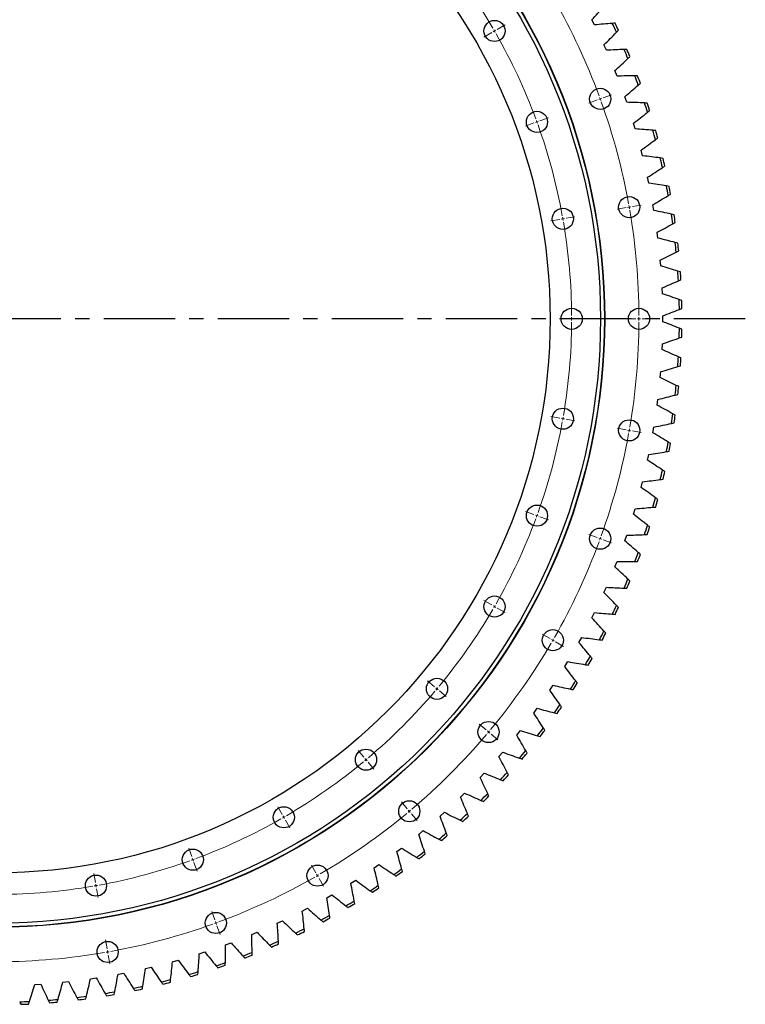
# Model space of a CAD drawing. Header units: millimetres. Extents: x 87 to 10836, y 6003 to 14592.
# Tile 2 of 16: x 3032 to 4163, y 6842 to 8377. Entities that reach past the tile are written whole.
import ezdxf

# ---------------------------------------------------------------- set-up
doc = ezdxf.new("R2010")
doc.units = ezdxf.units.MM
doc.header["$LTSCALE"] = 50
doc.linetypes.add('CENTER', pattern=[10.16, 6.35, -1.27, 1.27, -1.27])

msp = doc.modelspace()

# ---------------------------------------------------------------- linework, layer by layer
at = {"color": 0, "linetype": 'Continuous', "lineweight": 18}
for p, q in [((3776.5, 8362.1), (3788.7, 8369.1)), ((3767.9, 8357.1), (3755.7, 8350.1)), ((3772.2, 8359.6), (3770, 8358.3)), ((3772.2, 8359.6), (3774.4, 8360.8)), ((3941.7, 8255.4), (3954.8, 8260.2)), ((3932.3, 8252), (3919.1, 8247.2)), ((3937, 8253.7), (3934.6, 8252.9)), ((3937, 8253.7), (3939.3, 8254.6)), ((3833.6, 8216.1), (3820.5, 8211.3)), ((3838.3, 8217.8), (3836, 8216.9)), ((3838.3, 8217.8), (3840.7, 8218.7)), ((3843, 8219.5), (3856.2, 8224.3)), ((3977.3, 8084.1), (3963.5, 8081.6)), ((3982.2, 8084.9), (3979.7, 8084.5)), ((3982.2, 8084.9), (3984.7, 8085.4)), ((3987.1, 8085.8), (4000.9, 8088.2)), ((3873.9, 8065.8), (3860.1, 8063.4)), ((3878.8, 8066.7), (3876.3, 8066.3)), ((3878.8, 8066.7), (3881.3, 8067.1)), ((3883.7, 8067.6), (3897.5, 8070)), ((3887.4, 7910.8), (3873.4, 7910.8)), ((3892.4, 7910.8), (3889.9, 7910.8)), ((3892.4, 7910.8), (3894.9, 7910.8)), ((3897.4, 7910.8), (3911.4, 7910.8)), ((3992.4, 7910.8), (3978.4, 7910.8)), ((3997.4, 7910.8), (3994.9, 7910.8)), ((3997.4, 7910.8), (3999.9, 7910.8)), ((4002.4, 7910.8), (4016.4, 7910.8)), ((3873.9, 7755.9), (3860.1, 7758.3)), ((3878.8, 7755), (3876.3, 7755.4)), ((3878.8, 7755), (3881.3, 7754.6)), ((3883.7, 7754.1), (3897.5, 7751.7)), ((3977.3, 7737.6), (3963.5, 7740.1)), ((3982.2, 7736.8), (3979.7, 7737.2)), ((3982.2, 7736.8), (3984.7, 7736.3)), ((3987.1, 7735.9), (4000.9, 7733.5)), ((3833.6, 7605.6), (3820.5, 7610.4)), ((3838.3, 7603.9), (3836, 7604.7)), ((3838.3, 7603.9), (3840.7, 7603)), ((3843, 7602.2), (3856.2, 7597.4)), ((3932.3, 7569.7), (3919.1, 7574.5)), ((3937, 7568), (3934.6, 7568.8)), ((3937, 7568), (3939.3, 7567.1)), ((3941.7, 7566.3), (3954.8, 7561.5)), ((3767.9, 7464.6), (3755.7, 7471.6)), ((3772.2, 7462.1), (3770, 7463.3)), ((3772.2, 7462.1), (3774.4, 7460.8)), ((3776.5, 7459.6), (3788.7, 7452.6)), ((3858.8, 7412.1), (3846.7, 7419.1)), ((3863.1, 7409.6), (3861, 7410.8)), ((3863.1, 7409.6), (3865.3, 7408.3)), ((3867.5, 7407.1), (3879.6, 7400.1)), ((3678.6, 7337.2), (3667.9, 7346.1)), ((3682.5, 7333.9), (3680.5, 7335.5)), ((3682.5, 7333.9), (3684.4, 7332.3)), ((3686.3, 7330.7), (3697, 7321.7)), ((3759.1, 7269.7), (3748.3, 7278.7)), ((3762.9, 7266.4), (3761, 7268.1)), ((3762.9, 7266.4), (3764.8, 7264.8)), ((3766.7, 7263.2), (3777.5, 7254.2)), ((3568.6, 7227.1), (3559.6, 7237.9)), ((3571.8, 7223.3), (3570.2, 7225.2)), ((3571.8, 7223.3), (3573.4, 7221.4)), ((3575.1, 7219.5), (3584.1, 7208.8)), ((3636.1, 7146.7), (3627.1, 7157.4)), ((3441.2, 7137.9), (3434.2, 7150)), ((3639.3, 7142.9), (3637.7, 7144.8)), ((3639.3, 7142.9), (3640.9, 7141)), ((3642.5, 7139), (3651.5, 7128.3)), ((3443.7, 7133.6), (3442.4, 7135.7)), ((3443.7, 7133.6), (3444.9, 7131.4)), ((3446.2, 7129.3), (3453.2, 7117.1)), ((3300.2, 7072.2), (3295.4, 7085.3)), ((3301.9, 7067.5), (3301, 7069.8)), ((3301.9, 7067.5), (3302.8, 7065.1)), ((3303.6, 7062.8), (3308.4, 7049.6)), ((3493.7, 7047), (3486.7, 7059.1)), ((3149.9, 7031.9), (3147.5, 7045.7)), ((3496.2, 7042.6), (3494.9, 7044.8)), ((3496.2, 7042.6), (3497.4, 7040.5)), ((3498.7, 7038.3), (3505.7, 7026.2)), ((3150.8, 7027), (3150.4, 7029.4)), ((3150.8, 7027), (3151.2, 7024.5)), ((3151.7, 7022), (3154.1, 7008.3)), ((3336.1, 6973.5), (3331.3, 6986.7)), ((3337.8, 6968.8), (3337, 6971.1)), ((3337.8, 6968.8), (3338.7, 6966.4)), ((3339.5, 6964.1), (3344.3, 6950.9)), ((3168.2, 6928.5), (3165.7, 6942.3)), ((3169, 6923.6), (3168.6, 6926)), ((3169, 6923.6), (3169.5, 6921.1)), ((3169.9, 6918.6), (3172.3, 6904.9))]:
    msp.add_line(p, q, dxfattribs=at)
at = {"color": 7, "linetype": 'Continuous', "lineweight": 25}
for p, q in [((3928.2, 8369), (3924.1, 8377.2)), ((3946.5, 8329.5), (3942.8, 8337.9)), ((3963.2, 8289.3), (3959.9, 8297.8)), ((3978.2, 8248.4), (3975.2, 8257)), ((3991.5, 8206.9), (3988.9, 8215.7)), ((4003, 8165), (4000.8, 8173.8)), ((4012.8, 8122.5), (4010.9, 8131.5)), ((4020.8, 8079.7), (4019.2, 8088.7)), ((4026.9, 8036.6), (4025.8, 8045.7)), ((4031.3, 7993.3), (4030.5, 8002.4)), ((4033.8, 7949.8), (4033.4, 7958.9)), ((4034.5, 7906.3), (4034.5, 7915.4)), ((4033.4, 7862.7), (4033.8, 7871.9)), ((4030.5, 7819.3), (4031.3, 7828.4)), ((4025.8, 7776), (4026.9, 7785.1)), ((4019.2, 7733), (4020.8, 7742)), ((4010.9, 7690.2), (4012.8, 7699.2)), ((4000.8, 7647.9), (4003, 7656.7)), ((3988.9, 7606), (3991.5, 7614.7)), ((3975.2, 7564.6), (3978.2, 7573.3)), ((3959.9, 7523.9), (3963.2, 7532.4)), ((3942.8, 7483.8), (3946.5, 7492.2)), ((3924.1, 7444.5), (3928.2, 7452.7)), ((3903.8, 7406), (3908.2, 7414)), ((3881.8, 7368.4), (3886.5, 7376.2)), ((3858.3, 7331.7), (3863.4, 7339.3)), ((3833.3, 7296.1), (3838.7, 7303.5)), ((3806.8, 7261.5), (3812.5, 7268.7)), ((3778.9, 7228.1), (3784.9, 7235)), ((3749.7, 7195.8), (3755.9, 7202.5)), ((3719.1, 7164.9), (3725.6, 7171.3)), ((3687.2, 7135.2), (3694, 7141.3)), ((3654.1, 7106.9), (3661.1, 7112.7)), ((3619.9, 7080), (3627.1, 7085.5)), ((3584.5, 7054.6), (3592, 7059.8)), ((3548.1, 7030.6), (3555.8, 7035.5)), ((3510.8, 7008.2), (3518.7, 7012.8)), ((3472.5, 6987.4), (3480.6, 6991.6)), ((3433.5, 6968.2), (3441.7, 6972.1)), ((3393.6, 6950.7), (3402, 6954.2)), ((3353, 6934.8), (3361.6, 6938)), ((3270.1, 6908.3), (3278.9, 6910.8)), ((3311.9, 6920.7), (3320.5, 6923.5)), ((3227.9, 6897.7), (3236.8, 6899.7)), ((3142.3, 6881.7), (3151.3, 6883)), ((3185.3, 6888.8), (3194.2, 6890.5)), ((3055.7, 6873), (3064.8, 6873.6)), ((3099.1, 6876.4), (3108.1, 6877.4))]:
    msp.add_line(p, q, dxfattribs=at)
at = {"linetype": 'CENTER', "ltscale": 0.35}
msp.add_line((4163.1, 7910.8), (1826.7, 7910.8), dxfattribs=at)
at = {"color": 7, "linetype": 'Continuous', "lineweight": 25}
for centre, radius in [((2994.9, 7910.8), 949), ((2994.9, 7910.8), 948.5), ((2994.9, 7910.8), 942.5), ((2994.9, 7910.8), 864), ((3772.2, 8359.6), 16.5), ((3937, 8253.7), 16.5), ((3838.3, 8217.8), 16.5), ((3982.2, 8084.9), 16.5), ((3878.8, 8066.7), 16.5), ((3892.4, 7910.8), 16.5), ((3997.4, 7910.8), 16.5), ((3878.8, 7755), 16.5), ((3982.2, 7736.8), 16.5), ((3838.3, 7603.9), 16.5), ((3937, 7568), 16.5), ((3772.2, 7462.1), 16.5), ((3863.1, 7409.6), 16.5), ((3682.5, 7333.9), 16.5), ((3762.9, 7266.4), 16.5), ((3571.8, 7223.3), 16.5), ((3639.3, 7142.9), 16.5), ((3443.7, 7133.6), 16.5), ((3301.9, 7067.5), 16.5), ((3496.2, 7042.6), 16.5), ((3150.8, 7027), 16.5), ((3337.8, 6968.8), 16.5), ((3169, 6923.6), 16.5)]:
    msp.add_circle(centre, radius, dxfattribs=at)
at = {"color": 0, "linetype": 'Continuous', "lineweight": 18}
for radius, start, end in [(897.5, 30.3192, 39.6808), (1002.5, 20.2858, 29.7142), (897.5, 30, 30.1596), (897.5, 29.8404, 30), (897.5, 20.3192, 29.6808), (1002.5, 20, 20.1429), (1002.5, 19.8571, 20), (1002.5, 10.2858, 19.7142), (897.5, 20, 20.1596), (897.5, 19.8404, 20), (897.5, 10.3192, 19.6808), (1002.5, 10, 10.1429), (1002.5, 9.8571, 10), (1002.5, 0.2858, 9.7142), (897.5, 10, 10.1596), (897.5, 9.8404, 10), (897.5, 0.3192, 9.6808), (897.5, 0, 0.1596), (897.5, 359.8404, 0), (1002.5, 0, 0.1429), (1002.5, 359.8571, 0), (897.5, 350.3192, 359.6808), (1002.5, 350.2858, 359.7142), (897.5, 349.8404, 350), (897.5, 350, 350.1596), (897.5, 340.3192, 349.6808), (1002.5, 350, 350.1429), (1002.5, 340.2858, 349.7142), (1002.5, 349.8571, 350), (897.5, 339.8404, 340), (897.5, 340, 340.1596), (897.5, 330.3192, 339.6808), (1002.5, 340, 340.1429), (1002.5, 330.2858, 339.7142), (1002.5, 339.8571, 340), (897.5, 329.8404, 330), (897.5, 330, 330.1596), (897.5, 320.3192, 329.6808), (1002.5, 320.2858, 329.7142), (1002.5, 329.8571, 330), (1002.5, 330, 330.1429), (897.5, 310.3192, 319.6808), (897.5, 319.8404, 320), (897.5, 320, 320.1596), (1002.5, 310.2858, 319.7142), (1002.5, 319.8571, 320), (1002.5, 320, 320.1429), (897.5, 300.3192, 309.6808), (897.5, 309.8404, 310), (897.5, 310, 310.1596), (1002.5, 300.2858, 309.7142), (1002.5, 309.8571, 310), (1002.5, 310, 310.1429), (897.5, 290.3192, 299.6808), (897.5, 299.8404, 300), (897.5, 300, 300.1596), (897.5, 280.3192, 289.6808), (897.5, 289.8404, 290), (897.5, 290, 290.1596), (1002.5, 290.2858, 299.7142), (1002.5, 299.8571, 300), (1002.5, 300, 300.1429), (897.5, 270.3192, 279.6808), (897.5, 279.8404, 280), (897.5, 280, 280.1596), (1002.5, 280.2858, 289.7142), (1002.5, 289.8571, 290), (1002.5, 290, 290.1429), (1002.5, 280, 280.1429), (1002.5, 270.2858, 279.7142), (1002.5, 279.8571, 280)]:
    msp.add_arc((2994.9, 7910.8), radius, start, end, dxfattribs=at)
at = {"color": 7, "linetype": 'Continuous', "lineweight": 25}
for radius, start, end in [(1065.6, 24.7906, 25.6094), (1069.6, 24.8737, 25.5263), (1065.6, 22.3906, 23.2094), (1069.6, 22.4737, 23.1263), (1065.6, 19.9906, 20.8094), (1069.6, 20.0737, 20.7263), (1065.6, 17.5906, 18.4094), (1069.6, 17.6737, 18.3263), (1065.6, 15.1906, 16.0094), (1069.6, 15.2737, 15.9263), (1065.6, 12.7906, 13.6094), (1069.6, 12.8737, 13.5263), (1065.6, 10.3906, 11.2094), (1069.6, 10.4737, 11.1263), (1065.6, 7.9906, 8.8094), (1069.6, 8.0737, 8.7263), (1065.6, 5.5906, 6.4094), (1069.6, 5.6737, 6.3263), (1065.6, 3.1906, 4.0094), (1069.6, 3.2737, 3.9263), (1065.6, 0.7906, 1.6094), (1069.6, 0.8737, 1.5263), (1065.6, 358.3906, 359.2094), (1069.6, 358.4737, 359.1263), (1065.6, 355.9906, 356.8094), (1069.6, 356.0737, 356.7263), (1065.6, 353.5906, 354.4094), (1069.6, 353.6737, 354.3263), (1065.6, 351.1906, 352.0094), (1069.6, 351.2737, 351.9263), (1065.6, 348.7906, 349.6094), (1069.6, 348.8737, 349.5263), (1065.6, 346.3906, 347.2094), (1069.6, 346.4737, 347.1263), (1065.6, 343.9906, 344.8094), (1069.6, 344.0737, 344.7263), (1065.6, 341.5906, 342.4094), (1069.6, 341.6737, 342.3263), (1065.6, 339.1906, 340.0094), (1069.6, 339.2737, 339.9263), (1065.6, 336.7906, 337.6094), (1069.6, 336.8737, 337.5263), (1065.6, 334.3906, 335.2094), (1069.6, 334.4737, 335.1263), (1065.6, 331.9906, 332.8094), (1069.6, 332.0737, 332.7263), (1065.6, 329.5906, 330.4094), (1069.6, 329.6737, 330.3263), (1065.6, 327.1906, 328.0094), (1069.6, 327.2737, 327.9263), (1065.6, 324.7906, 325.6094), (1069.6, 324.8737, 325.5263), (1065.6, 322.3906, 323.2094), (1069.6, 322.4737, 323.1263), (1065.6, 319.9906, 320.8094), (1069.6, 320.0737, 320.7263), (1065.6, 317.5906, 318.4094), (1069.6, 317.6737, 318.3263), (1065.6, 315.1906, 316.0094), (1069.6, 315.2737, 315.9263), (1065.6, 312.7906, 313.6094), (1069.6, 312.8737, 313.5263), (1065.6, 310.3906, 311.2094), (1069.6, 310.4737, 311.1263), (1065.6, 307.9906, 308.8094), (1069.6, 308.0737, 308.7263), (1065.6, 305.5906, 306.4094), (1069.6, 305.6737, 306.3263), (1065.6, 303.1906, 304.0094), (1069.6, 303.2737, 303.9263), (1065.6, 300.7906, 301.6094), (1069.6, 300.8737, 301.5263), (1065.6, 298.3906, 299.2094), (1069.6, 298.4737, 299.1263), (1065.6, 295.9906, 296.8094), (1069.6, 296.0737, 296.7263), (1065.6, 293.5906, 294.4094), (1069.6, 293.6737, 294.3263), (1065.6, 291.1906, 292.0094), (1069.6, 291.2737, 291.9263), (1065.6, 288.7906, 289.6094), (1069.6, 288.8737, 289.5263), (1065.6, 283.9906, 284.8094), (1065.6, 286.3906, 287.2094), (1069.6, 286.4737, 287.1263), (1065.6, 281.5906, 282.4094), (1069.6, 281.6737, 282.3263), (1069.6, 284.0737, 284.7263), (1065.6, 274.3906, 275.2094), (1065.6, 276.7906, 277.6094), (1069.6, 276.8737, 277.5263), (1065.6, 279.1906, 280.0094), (1069.6, 279.2737, 279.9263), (1065.6, 271.9906, 272.8094), (1069.6, 272.0737, 272.7263), (1069.6, 274.4737, 275.1263)]:
    msp.add_arc((2994.9, 7910.8), radius, start, end, dxfattribs=at)
for points in [[(3924.1, 8377.2), (3930.4, 8384), (3936.6, 8390.8), (3942.8, 8397.8)], [(3955.9, 8371.4), (3946.6, 8370.7), (3937.4, 8369.9), (3928.2, 8369)], [(3960.1, 8371.8), (3958.7, 8371.6), (3957.3, 8371.5), (3955.9, 8371.4)], [(3942.8, 8337.9), (3949.4, 8344.4), (3955.9, 8351), (3962.3, 8357.6)], [(3962.3, 8357.6), (3963.3, 8358.7), (3964.3, 8359.7), (3965.3, 8360.7)], [(3974.3, 8330.8), (3965, 8330.4), (3955.8, 8330), (3946.5, 8329.5)], [(3978.6, 8330.9), (3977.2, 8330.9), (3975.7, 8330.8), (3974.3, 8330.8)], [(3959.9, 8297.8), (3966.7, 8304), (3973.5, 8310.4), (3980.2, 8316.7)], [(3980.2, 8316.7), (3981.2, 8317.7), (3982.3, 8318.7), (3983.3, 8319.7)], [(3991, 8289.4), (3981.8, 8289.5), (3972.5, 8289.4), (3963.2, 8289.3)], [(3975.2, 8257), (3982.3, 8263), (3989.4, 8269), (3996.3, 8275.1)], [(3995.3, 8289.4), (3993.9, 8289.4), (3992.5, 8289.4), (3991, 8289.4)], [(3996.3, 8275.1), (3997.4, 8276.1), (3998.5, 8277), (3999.6, 8278)], [(4006, 8247.4), (3996.7, 8247.8), (3987.5, 8248.2), (3978.2, 8248.4)], [(4010.3, 8247.2), (4008.9, 8247.2), (4007.4, 8247.3), (4006, 8247.4)], [(3988.9, 8215.7), (3996.2, 8221.4), (4003.5, 8227.1), (4010.7, 8232.9)], [(4010.7, 8232.9), (4011.8, 8233.8), (4012.9, 8234.7), (4014.1, 8235.6)], [(4019.2, 8204.7), (4010, 8205.5), (4000.7, 8206.3), (3991.5, 8206.9)], [(4023.5, 8204.3), (4022.1, 8204.5), (4020.6, 8204.6), (4019.2, 8204.7)], [(4000.8, 8173.8), (4008.3, 8179.2), (4015.8, 8184.6), (4023.3, 8190.1)], [(4023.3, 8190.1), (4024.5, 8190.9), (4025.6, 8191.8), (4026.8, 8192.6)], [(4030.6, 8161.6), (4021.4, 8162.8), (4012.2, 8163.9), (4003, 8165)], [(4034.9, 8161), (4033.5, 8161.2), (4032, 8161.4), (4030.6, 8161.6)], [(4010.9, 8131.5), (4018.7, 8136.5), (4026.4, 8141.6), (4034.1, 8146.8)], [(4034.1, 8146.8), (4035.3, 8147.5), (4036.5, 8148.3), (4037.7, 8149.1)], [(4040.2, 8118), (4031.1, 8119.6), (4021.9, 8121.1), (4012.8, 8122.5)], [(4044.4, 8117.2), (4043, 8117.5), (4041.6, 8117.7), (4040.2, 8118)], [(4019.2, 8088.7), (4027.2, 8093.4), (4035.2, 8098.2), (4043.1, 8103)], [(4043.1, 8103), (4044.3, 8103.8), (4045.5, 8104.5), (4046.7, 8105.3)], [(4048, 8074), (4038.9, 8076), (4029.8, 8077.9), (4020.8, 8079.7)], [(4052.2, 8073.1), (4050.8, 8073.4), (4049.4, 8073.7), (4048, 8074)], [(4050.2, 8059), (4051.4, 8059.7), (4052.7, 8060.4), (4053.9, 8061.1)], [(4025.8, 8045.7), (4034, 8050), (4042.1, 8054.5), (4050.2, 8059)], [(4053.9, 8029.8), (4044.9, 8032.1), (4035.9, 8034.4), (4026.9, 8036.6)], [(4058, 8028.7), (4056.6, 8029.1), (4055.3, 8029.4), (4053.9, 8029.8)], [(4030.5, 8002.4), (4038.9, 8006.4), (4047.2, 8010.5), (4055.5, 8014.6)], [(4055.5, 8014.6), (4056.7, 8015.3), (4058, 8015.9), (4059.3, 8016.6)], [(4057.9, 7985.3), (4049.1, 7988.1), (4040.2, 7990.7), (4031.3, 7993.3)], [(4062, 7984.1), (4060.7, 7984.5), (4059.3, 7984.9), (4057.9, 7985.3)], [(4033.4, 7958.9), (4042, 7962.6), (4050.4, 7966.3), (4058.9, 7970.1)], [(4058.9, 7970.1), (4060.2, 7970.7), (4061.5, 7971.3), (4062.8, 7971.9)], [(4060.1, 7940.8), (4051.4, 7943.9), (4042.6, 7946.9), (4033.8, 7949.8)], [(4064.2, 7939.3), (4062.8, 7939.8), (4061.5, 7940.3), (4060.1, 7940.8)], [(4034.5, 7915.4), (4043.2, 7918.7), (4051.8, 7922.1), (4060.4, 7925.5)], [(4060.4, 7925.5), (4061.8, 7926.1), (4063.1, 7926.6), (4064.4, 7927.1)], [(4060.4, 7896.1), (4051.8, 7899.6), (4043.2, 7903), (4034.5, 7906.3)], [(4064.4, 7894.5), (4063.1, 7895.1), (4061.8, 7895.6), (4060.4, 7896.1)], [(4033.8, 7871.9), (4042.6, 7874.8), (4051.4, 7877.8), (4060.1, 7880.9)], [(4060.1, 7880.9), (4061.5, 7881.4), (4062.8, 7881.9), (4064.2, 7882.3)], [(4058.9, 7851.5), (4050.4, 7855.3), (4042, 7859.1), (4033.4, 7862.7)], [(4062.8, 7849.8), (4061.5, 7850.4), (4060.2, 7850.9), (4058.9, 7851.5)], [(4031.3, 7828.4), (4040.2, 7831), (4049.1, 7833.6), (4057.9, 7836.3)], [(4057.9, 7836.3), (4059.3, 7836.8), (4060.7, 7837.2), (4062, 7837.6)], [(4055.5, 7807), (4047.2, 7811.2), (4038.9, 7815.3), (4030.5, 7819.3)], [(4059.3, 7805.1), (4058, 7805.7), (4056.7, 7806.4), (4055.5, 7807)], [(4026.9, 7785.1), (4035.9, 7787.3), (4044.9, 7789.5), (4053.9, 7791.9)], [(4053.9, 7791.9), (4055.3, 7792.2), (4056.6, 7792.6), (4058, 7793)], [(4050.2, 7762.7), (4042.1, 7767.2), (4034, 7771.7), (4025.8, 7776)], [(4053.9, 7760.6), (4052.7, 7761.3), (4051.4, 7762), (4050.2, 7762.7)], [(4020.8, 7742), (4029.8, 7743.8), (4038.9, 7745.7), (4048, 7747.6)], [(4048, 7747.6), (4049.4, 7747.9), (4050.8, 7748.3), (4052.2, 7748.6)], [(4043.1, 7718.6), (4035.2, 7723.5), (4027.2, 7728.3), (4019.2, 7733)], [(4046.7, 7716.4), (4045.5, 7717.2), (4044.3, 7717.9), (4043.1, 7718.6)], [(4012.8, 7699.2), (4021.9, 7700.6), (4031.1, 7702.1), (4040.2, 7703.7)], [(4040.2, 7703.7), (4041.6, 7703.9), (4043, 7704.2), (4044.4, 7704.4)], [(4034.1, 7674.9), (4026.4, 7680.1), (4018.7, 7685.2), (4010.9, 7690.2)], [(4037.7, 7672.5), (4036.5, 7673.3), (4035.3, 7674.1), (4034.1, 7674.9)], [(4023.3, 7631.6), (4015.8, 7637.1), (4008.3, 7642.5), (4000.8, 7647.9)], [(4003, 7656.7), (4012.2, 7657.8), (4021.4, 7658.9), (4030.6, 7660.1)], [(4030.6, 7660.1), (4032, 7660.3), (4033.5, 7660.5), (4034.9, 7660.7)], [(4026.8, 7629.1), (4025.6, 7629.9), (4024.5, 7630.8), (4023.3, 7631.6)], [(3991.5, 7614.7), (4000.7, 7615.4), (4010, 7616.1), (4019.2, 7617)], [(4019.2, 7617), (4020.6, 7617.1), (4022.1, 7617.2), (4023.5, 7617.3)], [(4010.7, 7588.8), (4003.5, 7594.6), (3996.2, 7600.3), (3988.9, 7606)], [(4014.1, 7586.1), (4012.9, 7587), (4011.8, 7587.9), (4010.7, 7588.8)], [(3978.2, 7573.3), (3987.5, 7573.5), (3996.7, 7573.9), (4006, 7574.3)], [(4006, 7574.3), (4007.4, 7574.4), (4008.9, 7574.5), (4010.3, 7574.5)], [(3996.3, 7546.5), (3989.4, 7552.6), (3982.3, 7558.7), (3975.2, 7564.6)], [(3999.6, 7543.7), (3998.5, 7544.7), (3997.4, 7545.6), (3996.3, 7546.5)], [(3980.2, 7504.9), (3973.5, 7511.3), (3966.7, 7517.6), (3959.9, 7523.9)], [(3963.2, 7532.4), (3972.5, 7532.3), (3981.8, 7532.2), (3991, 7532.3)], [(3991, 7532.3), (3992.5, 7532.3), (3993.9, 7532.3), (3995.3, 7532.3)], [(3946.5, 7492.2), (3955.8, 7491.7), (3965, 7491.2), (3974.3, 7490.9)], [(3983.3, 7502), (3982.3, 7503), (3981.2, 7503.9), (3980.2, 7504.9)], [(3962.3, 7464), (3955.9, 7470.7), (3949.4, 7477.3), (3942.8, 7483.8)], [(3974.3, 7490.9), (3975.7, 7490.8), (3977.2, 7490.8), (3978.6, 7490.7)], [(3965.3, 7460.9), (3964.3, 7462), (3963.3, 7463), (3962.3, 7464)], [(3928.2, 7452.7), (3937.4, 7451.8), (3946.6, 7451), (3955.9, 7450.3)], [(3955.9, 7450.3), (3957.3, 7450.1), (3958.7, 7450), (3960.1, 7449.9)], [(3942.8, 7423.9), (3936.6, 7430.8), (3930.4, 7437.7), (3924.1, 7444.5)], [(3945.6, 7420.7), (3944.7, 7421.8), (3943.7, 7422.8), (3942.8, 7423.9)], [(3921.6, 7384.6), (3915.7, 7391.8), (3909.8, 7398.9), (3903.8, 7406)], [(3908.2, 7414), (3917.3, 7412.7), (3926.5, 7411.5), (3935.7, 7410.4)], [(3935.7, 7410.4), (3937.1, 7410.2), (3938.6, 7410.1), (3940, 7409.9)], [(3924.3, 7381.3), (3923.4, 7382.4), (3922.5, 7383.5), (3921.6, 7384.6)], [(3886.5, 7376.2), (3895.7, 7374.5), (3904.8, 7373), (3913.9, 7371.5)], [(3913.9, 7371.5), (3915.4, 7371.2), (3916.8, 7371), (3918.2, 7370.8)], [(3898.7, 7346.3), (3893.1, 7353.7), (3887.5, 7361.1), (3881.8, 7368.4)], [(3863.4, 7339.3), (3872.4, 7337.3), (3881.5, 7335.3), (3890.6, 7333.4)], [(3901.3, 7342.9), (3900.4, 7344), (3899.6, 7345.2), (3898.7, 7346.3)], [(3874.3, 7309), (3869, 7316.6), (3863.7, 7324.2), (3858.3, 7331.7)], [(3890.6, 7333.4), (3892, 7333.2), (3893.4, 7332.9), (3894.8, 7332.6)], [(3876.7, 7305.4), (3875.9, 7306.6), (3875.1, 7307.8), (3874.3, 7309)], [(3848.3, 7272.7), (3843.4, 7280.5), (3838.4, 7288.3), (3833.3, 7296.1)], [(3838.7, 7303.5), (3847.6, 7301), (3856.6, 7298.7), (3865.6, 7296.4)], [(3865.6, 7296.4), (3867, 7296.1), (3868.4, 7295.8), (3869.7, 7295.4)], [(3812.5, 7268.7), (3821.3, 7265.9), (3830.2, 7263.2), (3839.1, 7260.5)], [(3850.6, 7269), (3849.8, 7270.2), (3849.1, 7271.4), (3848.3, 7272.7)], [(3820.8, 7237.5), (3816.2, 7245.5), (3811.6, 7253.5), (3806.8, 7261.5)], [(3839.1, 7260.5), (3840.5, 7260.1), (3841.8, 7259.7), (3843.2, 7259.3)], [(3784.9, 7235), (3793.6, 7231.8), (3802.4, 7228.8), (3811.1, 7225.8)], [(3822.9, 7233.8), (3822.2, 7235), (3821.5, 7236.2), (3820.8, 7237.5)], [(3791.9, 7203.5), (3787.7, 7211.7), (3783.3, 7219.9), (3778.9, 7228.1)], [(3811.1, 7225.8), (3812.5, 7225.3), (3813.8, 7224.8), (3815.2, 7224.4)], [(3755.9, 7202.5), (3764.5, 7199), (3773.1, 7195.5), (3781.7, 7192.2)], [(3793.9, 7199.7), (3793.2, 7200.9), (3792.6, 7202.2), (3791.9, 7203.5)], [(3761.6, 7170.7), (3757.7, 7179.1), (3753.7, 7187.5), (3749.7, 7195.8)], [(3781.7, 7192.2), (3783.1, 7191.7), (3784.4, 7191.1), (3785.7, 7190.6)], [(3725.6, 7171.3), (3734, 7167.4), (3742.4, 7163.6), (3750.9, 7159.9)], [(3763.4, 7166.8), (3762.8, 7168.1), (3762.2, 7169.4), (3761.6, 7170.7)], [(3729.9, 7139.3), (3726.4, 7147.8), (3722.8, 7156.4), (3719.1, 7164.9)], [(3750.9, 7159.9), (3752.2, 7159.3), (3753.6, 7158.7), (3754.9, 7158.1)], [(3694, 7141.3), (3702.2, 7137.1), (3710.5, 7132.9), (3718.8, 7128.9)], [(3731.6, 7135.3), (3731, 7136.6), (3730.5, 7138), (3729.9, 7139.3)], [(3697, 7109.2), (3693.8, 7117.9), (3690.5, 7126.6), (3687.2, 7135.2)], [(3718.8, 7128.9), (3720.1, 7128.2), (3721.4, 7127.6), (3722.7, 7127)], [(3661.1, 7112.7), (3669.2, 7108.1), (3677.3, 7103.7), (3685.4, 7099.2)], [(3698.4, 7105.2), (3698, 7106.5), (3697.5, 7107.8), (3697, 7109.2)], [(3662.8, 7080.5), (3660, 7089.3), (3657.1, 7098.1), (3654.1, 7106.9)], [(3685.4, 7099.2), (3686.7, 7098.5), (3688, 7097.9), (3689.2, 7097.2)], [(3627.4, 7053.2), (3625, 7062.2), (3622.5, 7071.1), (3619.9, 7080)], [(3627.1, 7085.5), (3635, 7080.6), (3642.9, 7075.8), (3650.9, 7071)], [(3664.1, 7076.4), (3663.7, 7077.8), (3663.2, 7079.1), (3662.8, 7080.5)], [(3650.9, 7071), (3652.1, 7070.3), (3653.3, 7069.6), (3654.5, 7068.8)], [(3591, 7027.5), (3588.9, 7036.5), (3586.7, 7045.6), (3584.5, 7054.6)], [(3592, 7059.8), (3599.7, 7054.5), (3607.4, 7049.4), (3615.1, 7044.3)], [(3628.6, 7049.1), (3628.2, 7050.5), (3627.8, 7051.9), (3627.4, 7053.2)], [(3555.8, 7035.5), (3563.3, 7030), (3570.7, 7024.5), (3578.3, 7019.1)], [(3615.1, 7044.3), (3616.3, 7043.5), (3617.5, 7042.7), (3618.7, 7041.9)], [(3553.4, 7003.3), (3551.8, 7012.4), (3550, 7021.5), (3548.1, 7030.6)], [(3578.3, 7019.1), (3579.4, 7018.3), (3580.6, 7017.4), (3581.8, 7016.6)], [(3591.9, 7023.3), (3591.6, 7024.7), (3591.3, 7026.1), (3591, 7027.5)], [(3515, 6980.7), (3513.6, 6989.9), (3512.3, 6999.1), (3510.8, 7008.2)], [(3518.7, 7012.8), (3525.9, 7006.9), (3533.1, 7001.2), (3540.4, 6995.4)], [(3554.2, 6999.1), (3554, 7000.5), (3553.7, 7001.9), (3553.4, 7003.3)], [(3475.5, 6959.8), (3474.6, 6969), (3473.6, 6978.2), (3472.5, 6987.4)], [(3480.6, 6991.6), (3487.6, 6985.5), (3494.6, 6979.4), (3501.6, 6973.4)], [(3540.4, 6995.4), (3541.5, 6994.6), (3542.7, 6993.7), (3543.8, 6992.8)], [(3441.7, 6972.1), (3448.4, 6965.7), (3455.1, 6959.3), (3461.9, 6953)], [(3501.6, 6973.4), (3502.7, 6972.5), (3503.8, 6971.5), (3504.9, 6970.6)], [(3515.6, 6976.5), (3515.4, 6977.9), (3515.2, 6979.3), (3515, 6980.7)], [(3435.3, 6940.5), (3434.8, 6949.7), (3434.2, 6959), (3433.5, 6968.2)], [(3476, 6955.5), (3475.8, 6956.9), (3475.7, 6958.4), (3475.5, 6959.8)], [(3394.3, 6922.9), (3394.1, 6932.2), (3393.9, 6941.4), (3393.6, 6950.7)], [(3402, 6954.2), (3408.4, 6947.5), (3414.9, 6940.9), (3421.4, 6934.3)], [(3435.5, 6936.2), (3435.5, 6937.6), (3435.4, 6939.1), (3435.3, 6940.5)], [(3461.9, 6953), (3463, 6952), (3464, 6951.1), (3465.1, 6950.1)], [(3352.6, 6907), (3352.8, 6916.3), (3353, 6925.6), (3353, 6934.8)], [(3361.6, 6938), (3367.7, 6931.1), (3373.9, 6924.1), (3380.1, 6917.3)], [(3421.4, 6934.3), (3422.4, 6933.3), (3423.4, 6932.3), (3424.4, 6931.2)], [(3278.9, 6910.8), (3284.4, 6903.3), (3290, 6895.9), (3295.6, 6888.5)], [(3310.2, 6892.9), (3310.8, 6902.2), (3311.4, 6911.4), (3311.9, 6920.7)], [(3320.5, 6923.5), (3326.4, 6916.3), (3332.2, 6909.1), (3338.2, 6902)], [(3380.1, 6917.3), (3381.1, 6916.2), (3382, 6915.2), (3383, 6914.1)], [(3394.3, 6918.6), (3394.3, 6920), (3394.3, 6921.5), (3394.3, 6922.9)], [(3223.9, 6870.1), (3225.3, 6879.3), (3226.7, 6888.5), (3227.9, 6897.7)], [(3236.8, 6899.7), (3242, 6892.1), (3247.2, 6884.4), (3252.6, 6876.8)], [(3267.3, 6880.6), (3268.3, 6889.8), (3269.3, 6899.1), (3270.1, 6908.3)], [(3338.2, 6902), (3339.1, 6900.9), (3340, 6899.8), (3340.9, 6898.7)], [(3352.4, 6902.8), (3352.5, 6904.2), (3352.5, 6905.6), (3352.6, 6907)], [(3136, 6854.6), (3138.2, 6863.6), (3140.3, 6872.7), (3142.3, 6881.7)], [(3151.3, 6883), (3155.9, 6875), (3160.5, 6866.9), (3165.1, 6858.9)], [(3180.2, 6861.5), (3181.9, 6870.6), (3183.6, 6879.7), (3185.3, 6888.8)], [(3194.2, 6890.5), (3199.1, 6882.6), (3204, 6874.8), (3209, 6867)], [(3266.8, 6876.4), (3267, 6877.8), (3267.2, 6879.2), (3267.3, 6880.6)], [(3295.6, 6888.5), (3296.5, 6887.4), (3297.4, 6886.3), (3298.3, 6885.1)], [(3309.9, 6888.7), (3310, 6890.1), (3310.1, 6891.5), (3310.2, 6892.9)], [(3047.2, 6846.5), (3050.1, 6855.3), (3052.9, 6864.1), (3055.7, 6873)], [(3064.8, 6873.6), (3068.6, 6865.1), (3072.5, 6856.7), (3076.5, 6848.4)], [(3091.7, 6849.6), (3094.2, 6858.6), (3096.7, 6867.5), (3099.1, 6876.4)], [(3108.1, 6877.4), (3112.3, 6869.1), (3116.6, 6860.9), (3120.9, 6852.7)], [(3209, 6867), (3209.8, 6865.8), (3210.6, 6864.6), (3211.4, 6863.4)], [(3223.3, 6865.9), (3223.5, 6867.3), (3223.7, 6868.7), (3223.9, 6870.1)], [(3252.6, 6876.8), (3253.4, 6875.7), (3254.2, 6874.5), (3255, 6873.3)], [(3076.5, 6848.4), (3077.1, 6847.1), (3077.7, 6845.8), (3078.4, 6844.5)], [(3090.5, 6845.5), (3090.9, 6846.9), (3091.3, 6848.3), (3091.7, 6849.6)], [(3120.9, 6852.7), (3121.6, 6851.5), (3122.3, 6850.2), (3122.9, 6848.9)], [(3135, 6850.5), (3135.4, 6851.8), (3135.7, 6853.2), (3136, 6854.6)], [(3165.1, 6858.9), (3165.9, 6857.7), (3166.6, 6856.5), (3167.3, 6855.2)], [(3179.3, 6857.3), (3179.6, 6858.7), (3179.9, 6860.1), (3180.2, 6861.5)], [(3032, 6845.9), (3032.5, 6844.6), (3033.1, 6843.3), (3033.6, 6841.9)], [(3045.8, 6842.4), (3046.3, 6843.8), (3046.7, 6845.2), (3047.2, 6846.5)]]:
    msp.add_open_spline(points, degree=3, dxfattribs=at)

doc.saveas('drawing.dxf')
